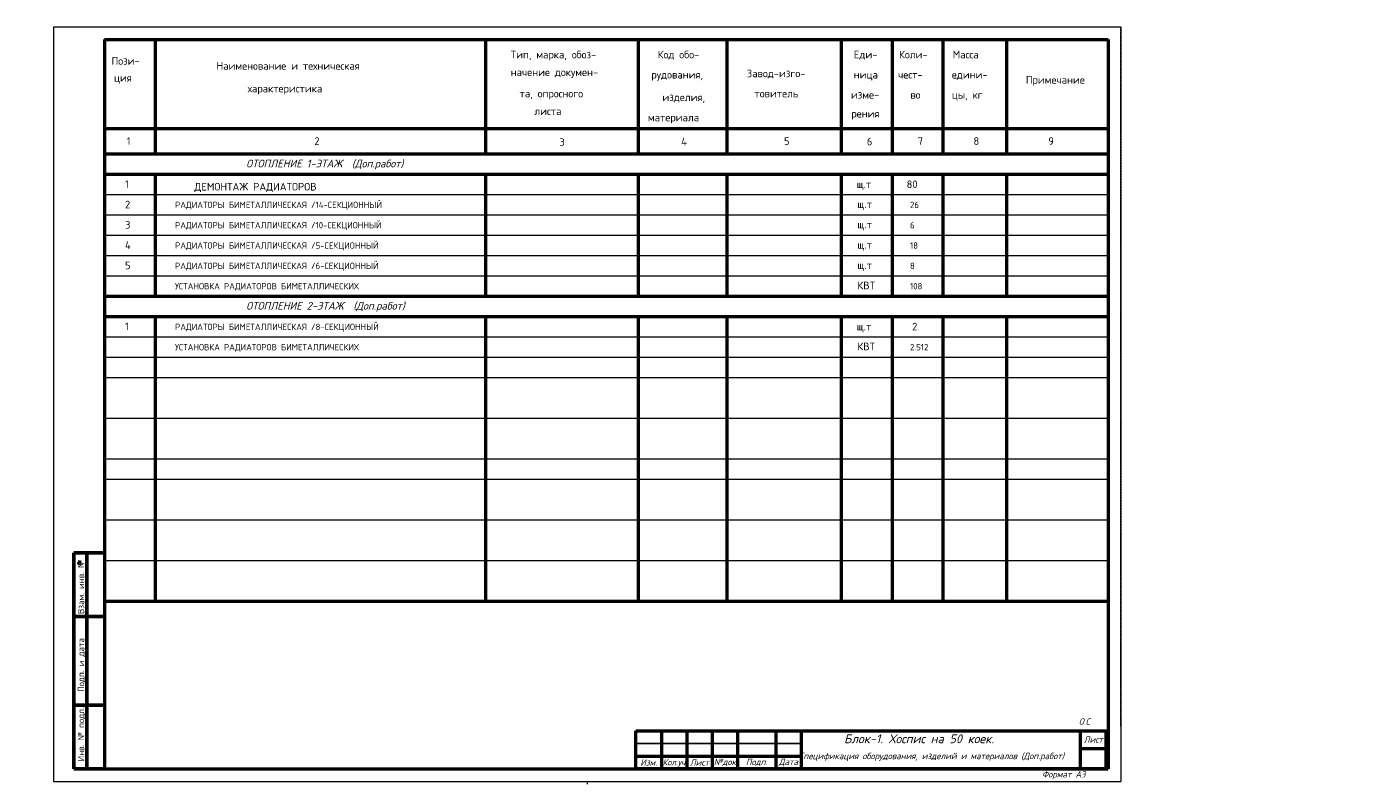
# Model space of a CAD drawing. Header units: millimetres. Extents: x -256102 to 1051688, y 9862 to 69256.
# Tile 32 of 33: x 323502 to 376486, y 10874 to 40674. Entities that reach past the tile are written whole.
import ezdxf

# ---------------------------------------------------------------- set-up
doc = ezdxf.new("R2010")
doc.units = ezdxf.units.MM
doc.linetypes.add('ACAD_ISO02W100', pattern=[15, 12, -3])
doc.layers.add('mebel', color=7, linetype='Continuous')
for name, color, linetype, lineweight in [('Выноски', 250, 'ACAD_ISO02W100', 20), ('Надписи', 51, 'Continuous', 30), ('оборудование', 3, 'Continuous', 50), ('Разм.', 8, 'Continuous', 25), ('Текст', 7, 'Continuous', 13), ('ТХ. текст', 114, 'Continuous', 25), ('ТХ. штамп', 7, 'Continuous', 25)]:
    doc.layers.add(name, color=color, linetype=linetype, lineweight=lineweight)
doc.styles.add('COMPLEX', font='isocpeur.ttf')
doc.styles.add('ISOCPEUR', font='isocpeui.ttf')
doc.styles.get("Standard").update_dxf_attribs({"font": 'isocpeui.ttf'})
doc.styles.add('ГОСТ', font='isocpeur.ttf', dxfattribs={"oblique": 15})

msp = doc.modelspace()

# ---------------------------------------------------------------- linework, layer by layer
at = {"color": 7, "lineweight": 50}
for p, q in [((348474.2, 12974.3), (348474.2, 11474.3)), ((349474.2, 12974.3), (349474.2, 11474.3)), ((350474.2, 12974.3), (350474.2, 11474.3)), ((351474.2, 12974.3), (351474.2, 11474.3)), ((352974.2, 12974.3), (352974.2, 11474.3)), ((353974.2, 12974.3), (353974.2, 11474.3)), ((364974.2, 11474.3), (364974.2, 12974.3)), ((364974.2, 12274.3), (365974.2, 12274.3)), ((347474.2, 11974.3), (353974.2, 11974.3))]:
    msp.add_line(p, q, dxfattribs=at)
msp.add_lwpolyline([(347474.2, 12974.3), (365974.2, 12974.3), (365974.2, 11474.3), (347474.2, 11474.3)], close=True, dxfattribs=at)
at = {"layer": 'Выноски', "color": 7, "linetype": 'ByBlock'}
for p, q in [((324554.2, 40674.3), (324554.2, 10974.3)), ((324554.2, 40674.3), (366554.2, 40674.3)), ((366554.2, 40674.3), (366554.2, 10974.3)), ((324554.2, 10974.3), (366554.2, 10974.3))]:
    msp.add_line(p, q, dxfattribs=at)
at = {"layer": 'Выноски', "color": 7}
for p, q in [((366554.2, 13143.6), (366554.2, 40674.3)), ((345554.2, 10974.3), (345554.2, 10874.3))]:
    msp.add_line(p, q, dxfattribs=at)
at = {"layer": 'Надписи', "color": 7}
msp.add_circle((325562.2, 19569), 50, dxfattribs=at)
at = {"layer": 'оборудование', "color": 7, "lineweight": 50}
for p, q in [((326554.2, 40174.3), (326554.2, 11474.3)), ((326554.2, 40174.3), (366054.2, 40174.3)), ((328554.2, 40174.3), (328554.2, 35674.3)), ((341554.2, 40174.3), (341554.2, 35674.3)), ((347554.2, 40174.3), (347554.2, 35674.3)), ((351054.2, 40174.3), (351054.2, 35674.3)), ((355554.2, 40174.3), (355554.2, 35674.3)), ((357554.2, 40174.3), (357554.2, 35674.3)), ((359554.2, 40174.3), (359554.2, 35674.3)), ((362054.2, 40174.3), (362054.2, 35674.3)), ((366054.2, 40174.3), (366054.2, 11474.3)), ((366054.2, 38220.9), (366054.2, 32520.9)), ((326554.2, 36674.3), (366054.2, 36674.3)), ((326554.2, 35674.3), (366054.2, 35674.3)), ((326554.2, 34874.3), (366054.2, 34874.3)), ((328554.2, 34874.3), (328554.2, 30074.3)), ((341554.2, 34874.3), (341554.2, 30074.3)), ((347554.2, 34874.3), (347554.2, 30074.3)), ((351054.2, 34874.3), (351054.2, 30074.3)), ((355554.2, 34874.3), (355554.2, 30074.3)), ((357554.2, 34874.3), (357554.2, 30074.3)), ((359554.2, 34874.3), (359554.2, 30074.3)), ((362054.2, 34874.3), (362054.2, 30074.3)), ((326554.2, 30074.3), (366054.2, 30074.3)), ((326554.2, 29274.3), (366054.2, 29274.3)), ((328554.2, 29274.3), (328554.2, 18074.3)), ((341554.2, 29274.3), (341554.2, 18074.3)), ((347554.2, 29274.3), (347554.2, 18074.3)), ((351054.2, 29274.3), (351054.2, 18074.3)), ((355554.2, 29274.3), (355554.2, 18074.3)), ((357554.2, 29274.3), (357554.2, 18074.3)), ((359554.2, 29274.3), (359554.2, 18074.3)), ((362054.2, 29274.3), (362054.2, 18074.3)), ((325354.2, 19974.3), (325354.2, 11474.3)), ((325354.2, 19974.3), (326554.2, 19974.3)), ((325354.2, 11474.3), (325354.2, 19974.3)), ((326554.2, 19974.3), (325354.2, 19974.3)), ((325854.2, 19974.3), (325854.2, 11474.3)), ((325854.2, 11474.3), (325854.2, 19974.3)), ((326554.2, 18074.3), (366054.2, 18074.3)), ((325354.2, 17474.3), (326554.2, 17474.3)), ((326554.2, 17474.3), (325354.2, 17474.3)), ((325354.2, 13974.3), (326554.2, 13974.3)), ((326554.2, 13974.3), (325354.2, 13974.3)), ((325354.2, 11474.3), (366054.2, 11474.3)), ((326554.2, 11474.3), (325354.2, 11474.3))]:
    msp.add_line(p, q, dxfattribs=at)
at = {"layer": 'Разм.', "color": 7, "linetype": 'Continuous', "lineweight": 20}
for p, q in [((326554.2, 34074.3), (366054.2, 34074.3)), ((326554.2, 33274.3), (366054.2, 33274.3)), ((326554.2, 32474.3), (366054.2, 32474.3)), ((326554.2, 31674.3), (366054.2, 31674.3)), ((326554.2, 30874.3), (366054.2, 30874.3)), ((326554.2, 30074.3), (366054.2, 30074.3)), ((326554.2, 28474.3), (366054.2, 28474.3)), ((326554.2, 27674.3), (366054.2, 27674.3)), ((326554.2, 26874.3), (366054.2, 26874.3)), ((326554.2, 25274.3), (366054.2, 25274.3)), ((326554.2, 23674.3), (366054.2, 23674.3)), ((326554.2, 22874.3), (366054.2, 22874.3)), ((326554.2, 21274.3), (366054.2, 21274.3)), ((326554.2, 19674.3), (366054.2, 19674.3))]:
    msp.add_line(p, q, dxfattribs=at)
at = {"layer": 'ТХ. штамп', "color": 7, "lineweight": 25}
msp.add_line((347474.2, 12474.3), (353974.2, 12474.3), dxfattribs=at)

# ---------------------------------------------------------------- texts
at = {"color": 7, "lineweight": 50, "style": 'ГОСТ', "oblique": 15}
msp.add_text('Блок-1. Хоспис на 50 коек.', height=350, dxfattribs=at).set_placement((355662.1, 12481.4))
at = {"attachment_point": 1, "style": 'COMPLEX'}
for s, insert, char_height, width in [('ДЕМОНТАЖ РАДИАТОРОВ', (330095.7, 34535.3), 300, 5111.591), ('РАДИАТОРЫ БИМЕТАЛЛИЧЕСКАЯ /14-СЕКЦИОННЫЙ', (329333.7, 33794.3), 250, 12534.644), ('РАДИАТОРЫ БИМЕТАЛЛИЧЕСКАЯ /10-СЕКЦИОННЫЙ', (329333.7, 32994.3), 250, 12534.644), ('РАДИАТОРЫ БИМЕТАЛЛИЧЕСКАЯ /5-СЕКЦИОННЫЙ', (329333.7, 32194.3), 250, 12534.644), ('РАДИАТОРЫ БИМЕТАЛЛИЧЕСКАЯ /6-СЕКЦИОННЫЙ', (329333.7, 31394.3), 250, 12534.644), ('УСТАНОВКА РАДИАТОРОВ БИМЕТАЛЛИЧЕСКИХ', (329333.7, 30594.3), 250, 12534.644), ('РАДИАТОРЫ БИМЕТАЛЛИЧЕСКАЯ /8-СЕКЦИОННЫЙ', (329333.7, 28994.3), 250, 12534.644), ('УСТАНОВКА РАДИАТОРОВ БИМЕТАЛЛИЧЕСКИХ', (329333.7, 28194.3), 250, 12534.644)]:
    msp.add_mtext(s, dxfattribs=dict(at, insert=insert, char_height=char_height, width=width))
at = {"char_height": 250, "width": 1423.507, "attachment_point": 1}
for s, insert in [('{\\fISOCPEUR|b0|i0|c204|p34;26}', (358260.3, 33793.2)), ('{\\fISOCPEUR|b0|i0|c204|p34;6}', (358260.3, 32993.2)), ('{\\fISOCPEUR|b0|i0|c204|p34;18}', (358260.3, 32193.2)), ('{\\fISOCPEUR|b0|i0|c204|p34;8}', (358260.3, 31393.2)), ('{\\fISOCPEUR|b0|i0|c204|p34;108}', (358260.3, 30593.2)), ('{\\fISOCPEUR|b0|i0|c204|p34;2.512}', (358260.3, 28193.2))]:
    msp.add_mtext(s, dxfattribs=dict(at, insert=insert))
at = {"color": 7, "lineweight": 15, "insert": (359110.1, 11945.4), "char_height": 250, "width": 10647.808, "attachment_point": 5, "style": 'ISOCPEUR'}
msp.add_mtext('Спецификация оборудования, изделий и материалов (Доп.работ)', dxfattribs=at)
at = {"color": 7, "lineweight": 50, "char_height": 250, "attachment_point": 5, "style": 'ISOCPEUR'}
for s, insert, width in [('Изм.', (347974.2, 11724.3), 1000), ('{\\W0.9;Кол.уч}', (348974.2, 11698.1), 1000), ('Лист', (349974.2, 11724.3), 1000), ('№док', (350974.2, 11724.3), 1000), ('Подп.', (352224.2, 11724.3), 1500), ('Дата', (353474.2, 11724.3), 1000)]:
    msp.add_mtext(s, dxfattribs=dict(at, insert=insert, width=width))
at = {"layer": 'mebel', "color": 7}
msp.add_text('О.С', height=250, dxfattribs=at).set_placement((364907.2, 13211.2))
at = {"layer": 'Надписи', "color": 7, "lineweight": 25, "style": 'ГОСТ'}
for s, p in [('1', (327363.3, 34337.8)), ('щ.т', (356159.6, 34330)), ('80', (358125.3, 34330.1)), ('2', (327363.3, 33535.8)), ('щ.т', (356186.8, 33549.7)), ('3', (327363.3, 32735.8)), ('щ.т', (356186.8, 32749.7)), ('4', (327363.3, 31935.8)), ('щ.т', (356186.8, 31949.7)), ('5', (327363.3, 31135.8)), ('щ.т', (356186.8, 31149.7)), ('КВТ', (356186.8, 30349.7)), ('1', (327363.3, 28737.8)), ('щ.т', (356159.6, 28730)), ('2', (358344.1, 28730.1)), ('КВТ', (356186.8, 27949.7))]:
    msp.add_text(s, height=300, dxfattribs=at).set_placement(p)
at = {"layer": 'Надписи', "color": 7, "char_height": 300, "width": 12757.358, "attachment_point": 1, "style": 'ГОСТ'}
for s, insert in [('ОТОПЛЕНИЕ 1-ЭТАЖ  {\\fISOCPEUR|b0|i1|c204|p34;\\Q0;(Доп.работ)}', (332132.8, 35447.1)), ('ОТОПЛЕНИЕ 2-ЭТАЖ  {\\fISOCPEUR|b0|i1|c204|p34;\\Q0;(Доп.работ)}', (332132.8, 29847.1))]:
    msp.add_mtext(s, dxfattribs=dict(at, insert=insert))
at = {"layer": 'Текст', "color": 7, "style": 'ГОСТ'}
for s, p in [('Тип, марка, обоз-', (342544.2, 39436.3)), ('Код обо-', (348328.2, 39436.3)), ('Коли-', (357826.8, 39436.3)), ('Пози-', (326831.5, 39185.9)), ('Наименование и техническая ', (330960.8, 38990.7)), ('Еди-', (356045.9, 39436.3)), ('Масса', (359941.2, 39436.3)), ('ция', (326928.5, 38519.3)), ('начение докумен-', (342544.2, 38743.1)), ('рудования,', (348080.3, 38644)), ('Завод-изго-', (351837.5, 38693.6)), ('ница ', (356045.9, 38644)), ('чест-', (357789.6, 38644)), ('едини-', (359903.9, 38644)), ('Примечание', (362818, 38439.6)), ('характеристика ', (332192.1, 38099.4)), ('та, опросного ', (342891.4, 37901.3)), ('изделия,', (348513.7, 37752.8)), ('товитель', (352135.1, 37901.3)), ('изме-', (355934.2, 37851.8)), ('во', (358273.6, 37851.8)), ('цы, кг', (359903.9, 37851.8)), ('листа', (343472.6, 37208.1)), ('материала', (347945, 36960.5)), ('рения', (355952.8, 37109.1)), ('1', (327430.1, 36031)), ('2', (334817.6, 36031)), ('3', (344457.8, 35994)), ('4', (349255, 36015.5)), ('5', (353300.6, 36031)), ('6', (356560.7, 36015.5)), ('7', (358560.7, 36031)), ('8', (360759.1, 36031.7)), ('9', (363705.4, 36031))]:
    msp.add_text(s, height=300, dxfattribs=at).set_placement(p)
for s, p in [('Взам. инв. №', (325756.6, 17565.8)), ('Подп. и дата', (325756.6, 14504.1)), ('Инв. № подл.', (325756.6, 11769.7))]:
    msp.add_text(s, height=250, rotation=90, dxfattribs=at).set_placement(p)
at = {"layer": 'Текст', "color": 7, "insert": (213974, 12365.3), "char_height": 300, "width": 7000, "attachment_point": 1, "style": 'ГОСТ'}
msp.add_mtext('\\pi744.80762;Спецификация материал доп \\P\\pi2787.74991;работа', dxfattribs=at)
at = {"layer": 'ТХ. текст', "color": 7, "lineweight": 25, "char_height": 250, "width": 13000, "attachment_point": 4, "style": 'ISOCPEUR'}
for s, insert in [('\\pi250;СВЕРЛЕНИЕ КОЛЬЦЕВЫМИ АЛМАЗНЫМИ  ВЕРТИКАЛЬНЫХ ОТВЕРСТИЙ ГЛУБИНОЙ 200 ММ ДИАМЕТРОМ: 25 ММ', (276225.7, 35201)), ('\\pi250;СВЕРЛЕНИЕ КОЛЬЦЕВЫМИ АЛМАЗНЫМИ  ВЕРТИКАЛЬНЫХ ОТВЕРСТИЙ ГЛУБИНОЙ 200 ММ ДИАМЕТРОМ: 32 ММ', (276225.7, 34401)), ('\\pi250;СВЕРЛЕНИЕ КОЛЬЦЕВЫМИ АЛМАЗНЫМИ ВЕРТИКАЛЬНЫХ ОТВЕРСТИЙ ГЛУБИНОЙ 200 ММ ДИАМЕТРОМ: 60 ММ', (276225.7, 33601)), ('\\pi250;СВЕРЛЕНИЕ КОЛЬЦЕВЫМИ АЛМАЗНЫМИ ВЕРТИКАЛЬНЫХ ОТВЕРСТИЙ ГЛУБИНОЙ 200 ММ ДИАМЕТРОМ: 70 ММ', (276225.7, 32801)), ('\\pi250;СВЕРЛЕНИЕ КОЛЬЦЕВЫМИ АЛМАЗНЫМИ  ВЕРТИКАЛЬНЫХ ОТВЕРСТИЙ ГЛУБИНОЙ 200 ММ ДИАМЕТРОМ: 110 ММ', (276225.7, 32001)), ('\\pi250;СВЕРЛЕНИЕ КОЛЬЦЕВЫМИ АЛМАЗНЫМИ  ВЕРТИКАЛЬНЫХ ОТВЕРСТИЙ ГЛУБИНОЙ 200 ММ ДИАМЕТРОМ: 160 ММ', (276225.7, 31201)), ('\\pi250;ЦЕНТРАЛЬНОГО КОНДИЦИОНЕРА', (276225.7, 30401)), ('\\pi250;РЕШЕТКА 600Х600', (276225.7, 29601)), ('\\pi250;РЕШЕТКА 150Х150', (276225.7, 28801)), ('\\pi250;ВЕНТИЛЯТОР ДВУСТОРОННЕГО ВСАСЫВАНИЯ 12000М3', (276225.7, 28001)), ('\\pi250;ВЕНТИЛЯТОР ДВУСТОРОННЕГО ВСАСЫВАНИЯ 8000М3', (276225.7, 27201)), ('\\pi250;ВЕНТИЛЯТОР ДВУСТОРОННЕГО ВСАСЫВАНИЯ 3000М3', (276225.7, 26401)), ('\\pi250;ВЕНТИЛЯТОР ДВУСТОРОННЕГО ВСАСЫВАНИЯ 2500М3', (276225.7, 25601)), ('\\pi250;ПРОКЛАДКА ВОЗДУХОВОДОВ ИЗ ЛИСТОВОЙ, ОЦИНКОВАННОЙ СТАЛИ И АЛЮМИНИЯ КЛАССА Н [НОРМАЛЬНЫЕ] ТОЛЩИНОЙ 0,5 ММ, ПЕРИМЕТРОМ 800, 1000 ММ', (276427.5, 24401)), ('\\pi250;ИЗОЛЯЦИЯ ТРУБОПРОВОДОВ ИЗДЕЛИЯМИ ИЗ ВСПЕНЕННОГО КАУЧУКА /"АРМОФЛЕКС"/, ВСПЕНЕННОГО ПОЛИЭТИЛЕНА /"ТЕРМОФЛЕКС"/ ТРУБКАМИ', (276427.5, 22801)), ('\\pi250;ВОЗДУХОВОДЫ ГИБКИЕ ГОФРИРОВАННЫЕ, ДИАМЕТРОМ 125 ММ', (276225.7, 21601)), ('\\pi250;ВОЗДУХОВОДЫ ГИБКИЕ ГОФРИРОВАННЫЕ, ДИАМЕТРОМ 150 ММ', (276225.7, 20801)), ('\\pi250;ВОЗДУХОВОДЫ ТОЛЩ ЛИСТА 0,7ММ2', (276225.7, 20001)), ('\\pi250;КРЕПЛЕНИЕ ВОЗДУХОВОДОВ', (276225.7, 19201))]:
    msp.add_mtext(s, dxfattribs=dict(at, insert=insert))
at = {"layer": 'ТХ. текст', "color": 7, "insert": (364312.3, 11224.3), "char_height": 250, "width": 3323.829, "attachment_point": 5, "style": 'ISOCPEUR'}
msp.add_mtext('Формат А3', dxfattribs=at)
at = {"layer": 'ТХ. штамп', "color": 7, "lineweight": 25, "char_height": 250, "width": 1000, "style": 'ISOCPEUR'}
for s, insert, attachment_point in [('Лист', (365474.2, 12624.3), 5), ('\\pi411.26894;2', (268849.9, 11601), 4)]:
    msp.add_mtext(s, dxfattribs=dict(at, insert=insert, attachment_point=attachment_point))

doc.saveas('drawing.dxf')
